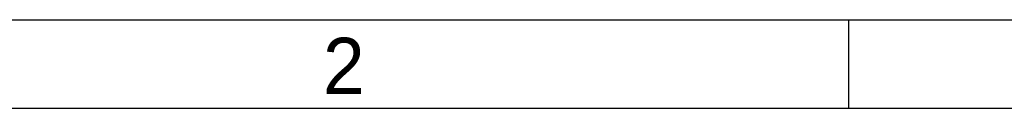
# Model space of a CAD drawing. Header units: millimetres. Extents: x 10 to 584, y 10 to 410.
# Tile 13 of 26: x 142 to 253, y 400 to 410. Entities that reach past the tile are written whole.
import ezdxf

# ---------------------------------------------------------------- set-up
doc = ezdxf.new("R2010")
doc.units = ezdxf.units.MM
doc.header["$LTSCALE"] = 2
doc.linetypes.add('SLD-实线', pattern=[0])
doc.layers.add('图框', color=7, linetype='SLD-实线')
doc.layers.add('粗实线层', color=7, linetype='SLD-实线', lineweight=25)
doc.styles.add('SLDTEXTSTYLE1', font='txt')

msp = doc.modelspace()

# ---------------------------------------------------------------- linework, layer by layer
at = {"layer": '图框'}
for p, q in [((10, 410), (584, 410)), ((235.6, 410), (235.6, 400)), ((10, 400), (574, 400))]:
    msp.add_line(p, q, dxfattribs=at)
at = {"layer": '粗实线层', "linetype": 'SLD-实线', "lineweight": 25}
msp.add_line((10, 400), (574, 400), dxfattribs=at)

# ---------------------------------------------------------------- texts
at = {"layer": '图框', "insert": (178.57503, 407.962213), "char_height": 6.35, "attachment_point": 2, "style": 'SLDTEXTSTYLE1'}
msp.add_mtext('2', dxfattribs=at)

doc.saveas('drawing.dxf')
